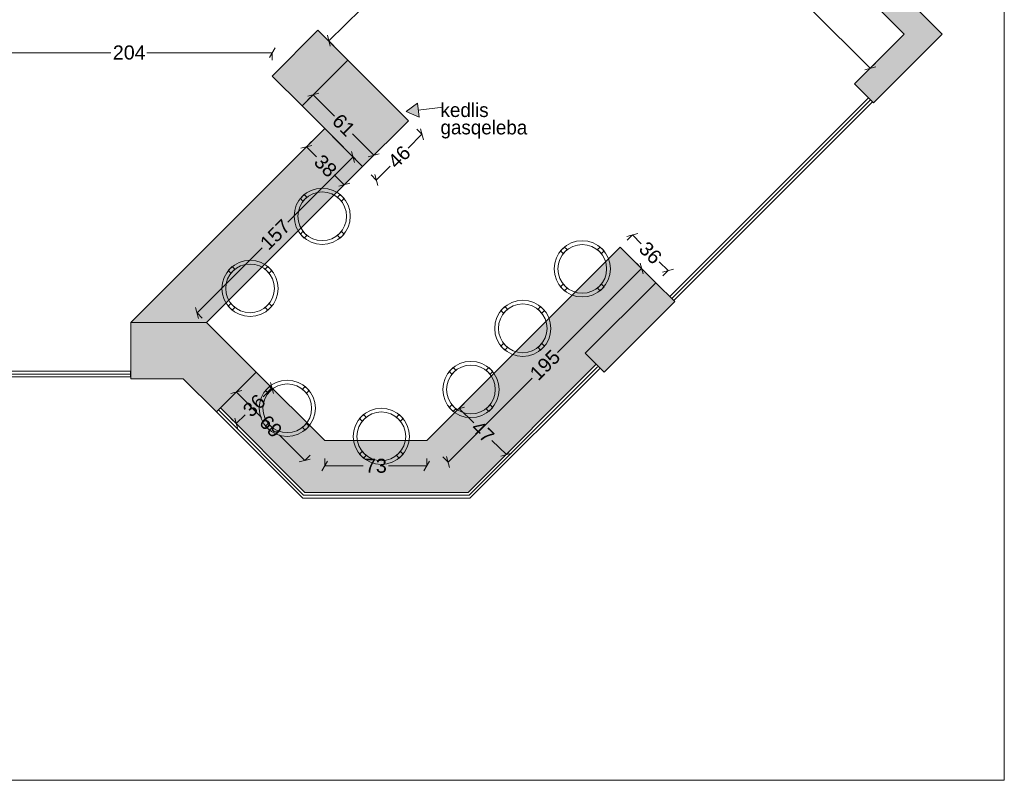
# Model space of a CAD drawing. Header units: millimetres. Extents: x 1053497 to 1070667, y -232078 to -219589.
# Tile 3 of 5: x 1063661 to 1070667, y -232078 to -226667. Entities that reach past the tile are written whole.
import ezdxf

# ---------------------------------------------------------------- set-up
doc = ezdxf.new("R2010")
doc.units = ezdxf.units.MM
doc.header["$MEASUREMENT"] = 0
for name, color, linetype, lineweight in [('Interior - Partition_Pen_No__1', 7, 'Continuous', 0), ('New_Archicad Doors_Pen_No__1', 7, 'Continuous', 0), ('New_Archicad Doors_Pen_No__27', 7, 'Continuous', 0), ('New_Drawing & Figure_Pen_No__1', 7, 'Continuous', 0), ('New_Drawing & Figure_Pen_No__20', 1, 'Continuous', 0), ('New_Drawing & Figure_Pen_No__50', 134, 'Continuous', 0), ('New_Interior - Furniture _Pen_No__1', 7, 'Continuous', 0), ('New_Structural - Bearing_Pen_No__27', 7, 'Continuous', 0), ('New_Structural - Bearing_Pen_No__42', 8, 'Continuous', 0), ('New_ZAROSLI_Pen_No__1', 7, 'Continuous', 0)]:
    doc.layers.add(name, color=color, linetype=linetype, lineweight=lineweight)
for name, color, linetype in [('New_Archicad Doors', 7, 'Continuous'), ('New_Drawing & Figure', 7, 'Continuous'), ('New_Interior - Furniture', 7, 'Continuous'), ('New_Structural - Bearing', 7, 'Continuous'), ('New_ZAROSLI', 7, 'Continuous')]:
    doc.layers.add(name, color=color, linetype=linetype)
doc.layers.add('New_Drawing & Figure_Pen_No__180', color=7, linetype='Continuous', lineweight=0, true_color=0xd6cda7)
doc.styles.add('GENERATED_STYLE_2', font='arial.ttf')
doc.styles.add('GENERATED_STYLE_3', font='txt')
doc.dimstyles.new('GENERATED_STYLE__1', dxfattribs={"dimtxt": 100, "dimasz": 53.2, "dimexe": 0.18, "dimexo": 300, "dimgap": 0, "dimtad": 0, "dimtih": 1, "dimtoh": 1, "dimdec": 0, "dimlfac": 0.1, "dimzin": 0, "dimdsep": 46, "dimtxsty": 'GENERATED_STYLE_2', "dimblk": 'ARROWHEAD_2', "dimblk1": 'ARROWHEAD_2', "dimblk2": 'ARROWHEAD_2', "dimcen": 0.09, "dimclrd": 7, "dimclre": 7, "dimclrt": 7, "dimadec": 0, "dimazin": 0, "dimtfac": 1, "dimtdec": 4, "dimtmove": 0, "dimatfit": 3, "dimfxl": 1, "dimtolj": 1, "dimtzin": 0, "dimarcsym": 0})
doc.dimstyles.new('GENERATED_STYLE__2', dxfattribs={"dimtxt": 100, "dimasz": 53.2, "dimexe": 0.18, "dimexo": 300, "dimgap": 0, "dimtad": 0, "dimdec": 0, "dimlfac": 0.1, "dimzin": 0, "dimdsep": 46, "dimtxsty": 'GENERATED_STYLE_2', "dimblk": 'ARROWHEAD_2', "dimblk1": 'ARROWHEAD_2', "dimblk2": 'ARROWHEAD_2', "dimcen": 0.09, "dimclrd": 7, "dimclre": 7, "dimclrt": 7, "dimadec": 0, "dimazin": 0, "dimtfac": 1, "dimtdec": 4, "dimtmove": 0, "dimatfit": 3, "dimfxl": 1, "dimtolj": 1, "dimtzin": 0, "dimarcsym": 0})

# ---------------------------------------------------------------- blocks, each defined once
blk = doc.blocks.new('Bar Stool 27')
at = {"layer": 'New_Interior - Furniture _Pen_No__1', "color": 7, "linetype": 'Continuous', "lineweight": 0}
for p, q in [((-127.3, 155.6), (-155.6, 127.3)), ((-108.4, 136.7), (-127.3, 155.6)), ((127.3, 155.6), (108.4, 136.7)), ((155.6, 127.3), (127.3, 155.6)), ((-155.6, 127.3), (-136.7, 108.4)), ((-136.7, 108.4), (-108.4, 136.7)), ((108.4, 136.7), (136.7, 108.4)), ((136.7, 108.4), (155.6, 127.3)), ((-136.7, -108.4), (-155.6, -127.3)), ((-155.6, -127.3), (-127.3, -155.6)), ((-108.4, -136.7), (-136.7, -108.4)), ((-127.3, -155.6), (-108.4, -136.7)), ((136.7, -108.4), (108.4, -136.7)), ((108.4, -136.7), (127.3, -155.6)), ((127.3, -155.6), (155.6, -127.3)), ((155.6, -127.3), (136.7, -108.4))]:
    blk.add_line(p, q, dxfattribs=at)
at = {"layer": 'New_Interior - Furniture _Pen_No__1', "color": 7, "linetype": 'Continuous', "lineweight": 0, "flags": 128}
blk.add_lwpolyline([(200, 0, 1), (-200, 0, 1)], format="xyb", close=True, dxfattribs=at)
at = {"layer": 'New_Interior - Furniture _Pen_No__1', "color": 7, "linetype": 'Continuous', "lineweight": 0}
blk.add_circle((0, 0), 173.3, dxfattribs=at)
blk = doc.blocks.new('Door 27_8')
at = {"layer": 'New_Archicad Doors_Pen_No__1', "color": 7, "linetype": 'Continuous', "lineweight": 0}
for p, q in [((340, 0), (340, 680)), ((-340, 0), (-380, 0)), ((-380, 0), (-380, -115)), ((-340, -115), (-340, 0)), ((380, 0), (340, 0)), ((340, 0), (340, -115)), ((380, -115), (380, 0)), ((-380, -115), (-340, -115)), ((340, -115), (380, -115))]:
    blk.add_line(p, q, dxfattribs=at)
blk.add_arc((340, 0), 680, 90, 180, dxfattribs=at)
at = {"layer": 'New_Archicad Doors_Pen_No__27', "color": 7, "linetype": 'Continuous', "lineweight": 0}
for p, q in [((-380, 0), (-417, 0)), ((-380, 0), (-417, 0)), ((-380, 0), (-380, -115)), ((-380, 0), (-380, -115)), ((380, 0), (380, -115)), ((380, 0), (380, -115)), ((380, 0), (417, 0)), ((380, 0), (417, 0)), ((-380, -115), (-380, -190)), ((-380, -115), (-380, -190)), ((380, -115), (380, -190)), ((380, -115), (380, -190)), ((-380, -190), (-417, -190)), ((-380, -190), (-417, -190)), ((380, -190), (417, -190)), ((380, -190), (417, -190))]:
    blk.add_line(p, q, dxfattribs=at)
blk = doc.blocks.new('Door 27_7')
at = {"layer": 'New_Archicad Doors_Pen_No__1', "color": 7, "linetype": 'Continuous', "lineweight": 0}
for p, q in [((410, 0), (410, 820)), ((-410, 0), (-450, 0)), ((-450, 0), (-450, -115)), ((-410, -115), (-410, 0)), ((450, 0), (410, 0)), ((410, 0), (410, -115)), ((450, -115), (450, 0)), ((-450, -115), (-410, -115)), ((410, -115), (450, -115))]:
    blk.add_line(p, q, dxfattribs=at)
blk.add_arc((410, 0), 820, 90, 180, dxfattribs=at)
at = {"layer": 'New_Archicad Doors_Pen_No__27', "color": 7, "linetype": 'Continuous', "lineweight": 0}
for p, q in [((-450, 0), (-487, 0)), ((-450, 0), (-487, 0)), ((-450, 0), (-450, -115)), ((-450, 0), (-450, -115)), ((450, 0), (450, -115)), ((450, 0), (450, -115)), ((450, 0), (487, 0)), ((450, 0), (487, 0)), ((-450, -115), (-450, -190)), ((-450, -115), (-450, -190)), ((450, -115), (450, -190)), ((450, -115), (450, -190)), ((-450, -190), (-487, -190)), ((-450, -190), (-487, -190)), ((450, -190), (487, -190)), ((450, -190), (487, -190))]:
    blk.add_line(p, q, dxfattribs=at)
blk = doc.blocks.new('Wall_29', base_point=(1064150.4, -220696.6))
at = {"layer": 'New_Structural - Bearing_Pen_No__42', "linetype": 'Continuous', "lineweight": 0, "true_color": 0x7f7f7f}
for points in [[(1064150.4, -220965.3), (1064272.7, -221087.7), (1064407.1, -220953.3), (1064284.7, -220831)], [(1064909.1, -221724.1), (1068393, -225208), (1068527.3, -225073.6), (1065043.5, -221589.7)], [(1069064.7, -225611), (1068930.4, -225745.4), (1069955.7, -226770.7), (1070090.1, -226636.3)], [(1070090.1, -226636.3), (1069955.7, -226770.7), (1070224.4, -226770.7)], [(1069955.7, -226770.7), (1070090.1, -226905), (1070224.4, -226770.7)]]:
    blk.add_hatch(color=8, dxfattribs=at).paths.add_polyline_path(points)
at = {"layer": 'New_Structural - Bearing_Pen_No__27', "color": 7, "linetype": 'Continuous', "lineweight": 0}
for p, q in [((1064407.1, -220953.3), (1064325.8, -221034.7)), ((1064407.1, -220953.3), (1064380.9, -220927.2)), ((1064325.8, -221034.7), (1064272.7, -221087.7)), ((1064272.7, -221087.7), (1064246.6, -221061.5)), ((1065043.5, -221589.7), (1064962.2, -221671.1)), ((1065043.5, -221589.7), (1065069.6, -221615.9)), ((1064962.2, -221671.1), (1064909.1, -221724.1)), ((1064909.1, -221724.1), (1064935.3, -221750.3)), ((1068527.3, -225073.6), (1068446, -225154.9)), ((1068527.3, -225073.6), (1068501.2, -225047.4)), ((1068446, -225154.9), (1068393, -225208)), ((1068393, -225208), (1068366.8, -225181.8)), ((1069064.7, -225611), (1068983.4, -225692.3)), ((1069064.7, -225611), (1069090.9, -225637.2)), ((1068983.4, -225692.3), (1068930.4, -225745.4)), ((1068930.4, -225745.4), (1068956.6, -225771.5))]:
    blk.add_line(p, q, dxfattribs=at)
at = {"layer": 'New_Structural - Bearing_Pen_No__27', "color": 7, "linetype": 'Continuous', "lineweight": 0, "flags": 128}
for points in [[(1064407.1, -220953.3), (1064284.7, -220831)], [(1064150.4, -220965.3), (1064272.7, -221087.7)], [(1068527.3, -225073.6), (1065043.5, -221589.7)], [(1064909.1, -221724.1), (1068393, -225208)], [(1070224.4, -226770.7), (1069064.7, -225611)], [(1068930.4, -225745.4), (1069955.7, -226770.7)], [(1070224.4, -226770.7), (1070090.1, -226905)]]:
    blk.add_lwpolyline(points, dxfattribs=at)
at = {"layer": 'New_Archicad Doors', "color": 21, "linetype": 'Continuous', "lineweight": 0, "true_color": 0xff9955, "zscale": 1000, "rotation": 315.0000000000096}
blk.add_blockref('Door 27_7', (1064725.3, -221271.5), dxfattribs=at)
at = {"layer": 'New_Archicad Doors', "color": 21, "linetype": 'Continuous', "lineweight": 0, "true_color": 0xff9955, "xscale": -0.9999999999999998, "zscale": 1000, "rotation": 315.0000000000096}
blk.add_blockref('Door 27_8', (1068796, -225342.3), dxfattribs=at)
blk = doc.blocks.new('Wall_30', base_point=(1070224.4, -226770.7))
at = {"layer": 'New_Structural - Bearing_Pen_No__42', "linetype": 'Continuous', "lineweight": 0, "true_color": 0x7f7f7f}
blk.add_hatch(color=8, dxfattribs=at).paths.add_polyline_path([(1069955.7, -226770.7), (1069602.1, -227124.2), (1069736.5, -227258.6), (1070090.1, -226905)])
at = {"layer": 'New_Structural - Bearing_Pen_No__27', "color": 7, "linetype": 'Continuous', "lineweight": 0, "flags": 128}
for points in [[(1069955.7, -226770.7), (1069602.1, -227124.2)], [(1069736.5, -227258.6), (1070090.1, -226905)], [(1069602.1, -227124.2), (1069736.5, -227258.6)]]:
    blk.add_lwpolyline(points, dxfattribs=at)
blk = doc.blocks.new('Wall_31', base_point=(1068322.3, -228672.8))
at = {"layer": 'New_Structural - Bearing_Pen_No__42', "linetype": 'Continuous', "lineweight": 0, "true_color": 0x7f7f7f}
blk.add_hatch(color=8, dxfattribs=at).paths.add_polyline_path([(1068187.9, -228538.4), (1067685.9, -229040.5), (1067820.2, -229174.8), (1068322.3, -228672.8)])
at = {"layer": 'New_Structural - Bearing_Pen_No__27', "color": 7, "linetype": 'Continuous', "lineweight": 0, "flags": 128}
for points in [[(1068187.9, -228538.4), (1067685.9, -229040.5)], [(1068322.3, -228672.8), (1068187.9, -228538.4)], [(1067820.2, -229174.8), (1068322.3, -228672.8)], [(1067685.9, -229040.5), (1067820.2, -229174.8)]]:
    blk.add_lwpolyline(points, dxfattribs=at)
blk = doc.blocks.new('Wall_32', base_point=(1064991.5, -228821.3))
at = {"layer": 'New_Structural - Bearing_Pen_No__42', "linetype": 'Continuous', "lineweight": 0, "true_color": 0x7f7f7f}
blk.add_hatch(color=8, dxfattribs=at).paths.add_polyline_path([(1064825.8, -229221.3), (1065062.2, -229457.7), (1065345, -229174.8), (1064991.5, -228821.3)])
at = {"layer": 'New_Structural - Bearing_Pen_No__27', "color": 7, "linetype": 'Continuous', "lineweight": 0, "flags": 128}
for points in [[(1065345, -229174.8), (1064991.5, -228821.3)], [(1064825.8, -229221.3), (1065062.2, -229457.7)], [(1065062.2, -229457.7), (1065345, -229174.8)]]:
    blk.add_lwpolyline(points, dxfattribs=at)
blk = doc.blocks.new('Wall_33', base_point=(1064451.5, -228821.3))
at = {"layer": 'New_Structural - Bearing_Pen_No__42', "linetype": 'Continuous', "lineweight": 0, "true_color": 0x7f7f7f}
blk.add_hatch(color=8, dxfattribs=at).paths.add_polyline_path([(1064451.5, -229221.3), (1064825.8, -229221.3), (1064991.5, -228821.3), (1064451.5, -228821.3)])
at = {"layer": 'New_Structural - Bearing_Pen_No__27', "color": 7, "linetype": 'Continuous', "lineweight": 0, "flags": 128}
for points in [[(1064991.5, -228821.3), (1064451.5, -228821.3)], [(1064451.5, -228821.3), (1064451.5, -229221.3)], [(1064451.5, -229221.3), (1064825.8, -229221.3)]]:
    blk.add_lwpolyline(points, dxfattribs=at)
blk = doc.blocks.new('Wall_36', base_point=(1065458.5, -227067.6))
at = {"layer": 'New_Structural - Bearing_Pen_No__42', "linetype": 'Continuous', "lineweight": 0, "true_color": 0x7f7f7f}
blk.add_hatch(color=8, dxfattribs=at).paths.add_polyline_path([(1065670.6, -227279.8), (1065995.9, -226954.5), (1065783.8, -226742.4), (1065458.5, -227067.6)])
at = {"layer": 'New_Structural - Bearing_Pen_No__27', "color": 7, "linetype": 'Continuous', "lineweight": 0, "flags": 128}
for points in [[(1065783.8, -226742.4), (1065458.5, -227067.6)], [(1065995.9, -226954.5), (1065783.8, -226742.4)], [(1065670.6, -227279.8), (1065995.9, -226954.5)], [(1065458.5, -227067.6), (1065670.6, -227279.8)]]:
    blk.add_lwpolyline(points, dxfattribs=at)
blk = doc.blocks.new('Line_10', base_point=(1066674.8, -227288.9))
at = {"layer": 'New_Drawing & Figure_Pen_No__20', "linetype": 'Continuous', "lineweight": 0}
blk.add_hatch(color=1, dxfattribs=at).paths.add_polyline_path([(1066411.4, -227320.7), (1066503.3, -227359.9), (1066491.4, -227260.7)])
at = {"layer": 'New_Drawing & Figure_Pen_No__1', "color": 7, "linetype": 'Continuous', "lineweight": 0}
blk.add_line((1066674.8, -227288.9), (1066497.3, -227310.3), dxfattribs=at)
at = {"layer": 'New_Drawing & Figure_Pen_No__20', "color": 1, "linetype": 'Continuous', "lineweight": 0}
for p, q in [((1066411.4, -227320.7), (1066491.4, -227260.7)), ((1066491.4, -227260.7), (1066503.3, -227359.9)), ((1066411.4, -227320.7), (1066503.3, -227359.9))]:
    blk.add_line(p, q, dxfattribs=at)
blk = doc.blocks.new('*D219')
at = {"layer": 'New_ZAROSLI_Pen_No__1', "color": 7, "linetype": 'Continuous', "lineweight": 0, "transparency": 16777216}
for p, q in [((1063439.1, -226866.6), (1063398.7, -226936.6)), ((1063418.9, -226901.6), (1064310.4, -226901.6)), ((1063418.9, -226954.1), (1063418.9, -226901.6)), ((1064567, -226901.6), (1065458.5, -226901.6)), ((1065438.3, -226936.6), (1065478.7, -226866.6)), ((1065458.5, -226954.1), (1065458.5, -226901.6))]:
    blk.add_line(p, q, dxfattribs=at)
at = {"layer": 'New_ZAROSLI_Pen_No__1', "color": 7, "lineweight": 0, "transparency": 16777216, "insert": (1064324.3, -226951.6), "char_height": 100, "attachment_point": 7, "style": 'GENERATED_STYLE_2'}
blk.add_mtext('\\A1;{\\pql;\\fArial|b0|i0|c204|p0;\\W1.000000;204}', dxfattribs=at)
blk = doc.blocks.new('ARROWHEAD_2')
at = {"color": 0, "linetype": 'Continuous', "lineweight": 0}
for p, q in [((0, 0), (-1, 0)), ((-0.38, -0.66), (0.38, 0.66))]:
    blk.add_line(p, q, dxfattribs=at)
blk = doc.blocks.new('*D226')
at = {"layer": 'New_ZAROSLI_Pen_No__1', "color": 7, "linetype": 'Continuous', "lineweight": 0, "transparency": 16777216}
for p, q in [((1066465.9, -226274.7), (1066446, -226196.4)), ((1066223, -226462.9), (1066455.9, -226235.6)), ((1066492.6, -226273.1), (1066455.9, -226235.6)), ((1065861, -226816.3), (1066093.9, -226589)), ((1065851, -226777.2), (1065871, -226855.5)), ((1065897.7, -226853.9), (1065861, -226816.3))]:
    blk.add_line(p, q, dxfattribs=at)
at = {"layer": 'New_ZAROSLI_Pen_No__1', "color": 7, "lineweight": 0, "transparency": 16777216, "insert": (1066138.8, -226615), "char_height": 100, "attachment_point": 7, "rotation": 44.31085, "style": 'GENERATED_STYLE_2'}
blk.add_mtext('\\A1;{\\pql;\\fArial|b0|i0|c204|p0;\\W1.000000;83}', dxfattribs=at)
blk = doc.blocks.new('*D227')
at = {"layer": 'New_ZAROSLI_Pen_No__1', "color": 7, "linetype": 'Continuous', "lineweight": 0, "transparency": 16777216}
for p, q in [((1066523.8, -227482.4), (1066486.7, -227445.3)), ((1066534.2, -227521.4), (1066513.3, -227443.4)), ((1066424.9, -227581.2), (1066523.8, -227482.4)), ((1066198.5, -227807.7), (1066297.4, -227708.8)), ((1066198.5, -227807.7), (1066161.4, -227770.5)), ((1066188.1, -227768.6), (1066209, -227846.7))]:
    blk.add_line(p, q, dxfattribs=at)
at = {"layer": 'New_ZAROSLI_Pen_No__1', "color": 7, "lineweight": 0, "transparency": 16777216, "insert": (1066342.6, -227734.3), "char_height": 100, "attachment_point": 7, "rotation": 45, "style": 'GENERATED_STYLE_2'}
blk.add_mtext('\\A1;{\\pql;\\fArial|b0|i0|c204|p0;\\W1.000000;46}', dxfattribs=at)
blk = doc.blocks.new('*D228')
at = {"layer": 'New_ZAROSLI_Pen_No__1', "color": 7, "linetype": 'Continuous', "lineweight": 0, "transparency": 16777216}
for p, q in [((1065788.9, -227190.1), (1065710.8, -227211)), ((1065712.7, -227237.7), (1065749.9, -227200.6)), ((1065749.9, -227200.6), (1065901.7, -227352.4)), ((1066029.2, -227479.9), (1066181, -227631.7)), ((1066142, -227642.2), (1066220.1, -227621.3)), ((1066143.9, -227668.8), (1066181, -227631.7))]:
    blk.add_line(p, q, dxfattribs=at)
at = {"layer": 'New_ZAROSLI_Pen_No__1', "color": 7, "lineweight": 0, "transparency": 16777216, "insert": (1065876.2, -227397.6), "char_height": 100, "attachment_point": 7, "rotation": 315, "style": 'GENERATED_STYLE_2'}
blk.add_mtext('\\A1;{\\pql;\\fArial|b0|i0|c204|p0;\\W1.000000;61}', dxfattribs=at)
blk = doc.blocks.new('*D229')
at = {"layer": 'New_ZAROSLI_Pen_No__1', "color": 7, "linetype": 'Continuous', "lineweight": 0, "transparency": 16777216}
for p, q in [((1067489, -229034.7), (1068086.6, -228437.1)), ((1068086.6, -228437.1), (1068049.5, -228400)), ((1068097.1, -228476.1), (1068076.1, -228398.1)), ((1066709.9, -229813.8), (1067307.5, -229216.2)), ((1066709.9, -229813.8), (1066672.8, -229776.7)), ((1066699.4, -229774.8), (1066720.3, -229852.9))]:
    blk.add_line(p, q, dxfattribs=at)
at = {"layer": 'New_ZAROSLI_Pen_No__1', "color": 7, "lineweight": 0, "transparency": 16777216, "insert": (1067352.7, -229241.7), "char_height": 100, "attachment_point": 7, "rotation": 45, "style": 'GENERATED_STYLE_2'}
blk.add_mtext('\\A1;{\\pql;\\fArial|b0|i0|c204|p0;\\W1.000000;195}', dxfattribs=at)
blk = doc.blocks.new('*D230')
at = {"layer": 'New_ZAROSLI_Pen_No__1', "color": 7, "linetype": 'Continuous', "lineweight": 0, "transparency": 16777216}
for p, q in [((1065831.8, -229841.8), (1065831.8, -229789.3)), ((1066557.7, -229841.8), (1066557.7, -229789.3)), ((1065852, -229806.8), (1065811.6, -229876.8)), ((1065831.8, -229841.8), (1066104.6, -229841.8)), ((1066285, -229841.8), (1066557.7, -229841.8)), ((1066537.5, -229876.8), (1066577.9, -229806.8))]:
    blk.add_line(p, q, dxfattribs=at)
at = {"layer": 'New_ZAROSLI_Pen_No__1', "color": 7, "lineweight": 0, "transparency": 16777216, "insert": (1066118.5, -229891.8), "char_height": 100, "attachment_point": 7, "style": 'GENERATED_STYLE_2'}
blk.add_mtext('\\A1;{\\pql;\\fArial|b0|i0|c204|p0;\\W1.000000;73}', dxfattribs=at)
blk = doc.blocks.new('*D231')
at = {"layer": 'New_ZAROSLI_Pen_No__1', "color": 7, "linetype": 'Continuous', "lineweight": 0, "transparency": 16777216}
for p, q in [((1065240.6, -229279.3), (1065203.5, -229316.4)), ((1065242.5, -229305.9), (1065164.4, -229326.8)), ((1065383.1, -229496), (1065203.5, -229316.4)), ((1065690.3, -229803.2), (1065510.7, -229623.6)), ((1065651.2, -229813.7), (1065729.3, -229792.7)), ((1065727.4, -229766.1), (1065690.3, -229803.2))]:
    blk.add_line(p, q, dxfattribs=at)
at = {"layer": 'New_ZAROSLI_Pen_No__1', "color": 7, "lineweight": 0, "transparency": 16777216, "insert": (1065357.6, -229541.2), "char_height": 100, "attachment_point": 7, "rotation": 315, "style": 'GENERATED_STYLE_2'}
blk.add_mtext('\\A1;{\\pql;\\fArial|b0|i0|c204|p0;\\W1.000000;69}', dxfattribs=at)
blk = doc.blocks.new('*D232')
at = {"layer": 'New_ZAROSLI_Pen_No__1', "color": 7, "linetype": 'Continuous', "lineweight": 0, "transparency": 16777216}
for p, q in [((1068060.3, -228187.6), (1067982.2, -228208.6)), ((1067984.1, -228235.2), (1068021.2, -228198.1)), ((1068021.2, -228198.1), (1068084.2, -228261.1)), ((1068211.8, -228388.6), (1068274.8, -228451.6)), ((1068235.7, -228462.1), (1068313.8, -228441.1)), ((1068237.6, -228488.7), (1068274.8, -228451.6))]:
    blk.add_line(p, q, dxfattribs=at)
at = {"layer": 'New_ZAROSLI_Pen_No__1', "color": 7, "lineweight": 0, "transparency": 16777216, "insert": (1068058.7, -228306.3), "char_height": 100, "attachment_point": 7, "rotation": 315, "style": 'GENERATED_STYLE_2'}
blk.add_mtext('\\A1;{\\pql;\\fArial|b0|i0|c204|p0;\\W1.000000;36}', dxfattribs=at)
blk = doc.blocks.new('*D233')
at = {"layer": 'New_ZAROSLI_Pen_No__1', "color": 7, "linetype": 'Continuous', "lineweight": 0, "transparency": 16777216}
for p, q in [((1066044.3, -227682), (1066023.4, -227603.9)), ((1066033.8, -227643), (1065569.4, -228107.4)), ((1066033.8, -227643), (1066071, -227680.1)), ((1065387.9, -228288.9), (1064923.5, -228753.3)), ((1064913, -228714.3), (1064934, -228792.3)), ((1064923.5, -228753.3), (1064960.6, -228790.4))]:
    blk.add_line(p, q, dxfattribs=at)
at = {"layer": 'New_ZAROSLI_Pen_No__1', "color": 7, "lineweight": 0, "transparency": 16777216, "insert": (1065433.1, -228314.4), "char_height": 100, "attachment_point": 7, "rotation": 45, "style": 'GENERATED_STYLE_2'}
blk.add_mtext('\\A1;{\\pql;\\fArial|b0|i0|c204|p0;\\W1.000000;157}', dxfattribs=at)
blk = doc.blocks.new('*D234')
at = {"layer": 'New_ZAROSLI_Pen_No__1', "color": 7, "linetype": 'Continuous', "lineweight": 0, "transparency": 16777216}
for p, q in [((1065701.2, -227571.5), (1065738.3, -227534.4)), ((1065740.2, -227561.1), (1065662.2, -227582)), ((1065701.2, -227571.5), (1065772.4, -227642.7)), ((1065900, -227770.3), (1065971.2, -227841.5)), ((1065932.2, -227852), (1066010.2, -227831.1)), ((1065971.2, -227841.5), (1066008.3, -227804.4))]:
    blk.add_line(p, q, dxfattribs=at)
at = {"layer": 'New_ZAROSLI_Pen_No__1', "color": 7, "lineweight": 0, "transparency": 16777216, "insert": (1065746.9, -227688), "char_height": 100, "attachment_point": 7, "rotation": 315, "style": 'GENERATED_STYLE_2'}
blk.add_mtext('\\A1;{\\pql;\\fArial|b0|i0|c204|p0;\\W1.000000;38}', dxfattribs=at)
blk = doc.blocks.new('*D251')
at = {"layer": 'New_ZAROSLI_Pen_No__1', "color": 7, "linetype": 'Continuous', "lineweight": 0, "transparency": 16777216}
for p, q in [((1068727.2, -225977.2), (1068649.1, -225998.1)), ((1068688.1, -225987.6), (1068725.3, -225950.5)), ((1068688.1, -225987.6), (1069110, -226409.5)), ((1069291.5, -226591), (1069713.4, -227012.9)), ((1069713.4, -227012.9), (1069750.6, -226975.8)), ((1069674.4, -227023.4), (1069752.5, -227002.5))]:
    blk.add_line(p, q, dxfattribs=at)
at = {"layer": 'New_ZAROSLI_Pen_No__1', "color": 7, "lineweight": 0, "transparency": 16777216, "insert": (1069084.5, -226454.7), "char_height": 100, "attachment_point": 7, "rotation": 315, "style": 'GENERATED_STYLE_2'}
blk.add_mtext('\\A1;{\\pql;\\fArial|b0|i0|c204|p0;\\W1.000000;145}', dxfattribs=at)
blk = doc.blocks.new('*D255')
at = {"layer": 'New_ZAROSLI_Pen_No__1', "color": 7, "linetype": 'Continuous', "lineweight": 0, "transparency": 16777216}
for p, q in [((1065456.7, -229286.5), (1065393.2, -229350)), ((1065419.5, -229249.4), (1065456.7, -229286.5)), ((1065467.1, -229325.5), (1065446.2, -229247.4)), ((1065165, -229503.9), (1065202.1, -229541)), ((1065191.7, -229502), (1065212.6, -229580.1)), ((1065265.6, -229477.5), (1065202.1, -229541))]:
    blk.add_line(p, q, dxfattribs=at)
at = {"layer": 'New_ZAROSLI_Pen_No__1', "color": 7, "lineweight": 0, "transparency": 16777216, "insert": (1065310.8, -229503), "char_height": 100, "attachment_point": 7, "rotation": 45, "style": 'GENERATED_STYLE_2'}
blk.add_mtext('\\A1;{\\pql;\\fArial|b0|i0|c204|p0;\\W1.000000;36}', dxfattribs=at)
blk = doc.blocks.new('*D256')
at = {"layer": 'New_ZAROSLI_Pen_No__1', "color": 7, "linetype": 'Continuous', "lineweight": 0, "transparency": 16777216}
for p, q in [((1066827.3, -229423.1), (1066749.5, -229445.1)), ((1066788.4, -229434.1), (1066825, -229396.4)), ((1066788.4, -229434.1), (1066891.7, -229534.5)), ((1067021, -229660.3), (1067124.3, -229760.8)), ((1067085.4, -229771.8), (1067163.2, -229749.8)), ((1067124.3, -229760.8), (1067160.9, -229723.1))]:
    blk.add_line(p, q, dxfattribs=at)
at = {"layer": 'New_ZAROSLI_Pen_No__1', "color": 7, "lineweight": 0, "transparency": 16777216, "insert": (1066866.8, -229580.1), "char_height": 100, "attachment_point": 7, "rotation": 315.79485, "style": 'GENERATED_STYLE_2'}
blk.add_mtext('\\A1;{\\pql;\\fArial|b0|i0|c204|p0;\\W1.000000;47}', dxfattribs=at)

msp = doc.modelspace()

# ---------------------------------------------------------------- hatches: boundary and pattern name
at = {"layer": 'New_Drawing & Figure_Pen_No__180', "linetype": 'Continuous', "lineweight": 0, "true_color": 0xd6cda7}
for points in [[(1064451.5, -228821.3), (1065831.8, -227440.9), (1066101.8, -227710.9), (1064991.5, -228821.3)], [(1065345, -229174.8), (1065090.5, -229429.4), (1065691.5, -230030.4), (1066851.5, -230030.4), (1067763.7, -229118.3), (1067685.9, -229040.5), (1068187.9, -228538.4), (1067934.4, -228284.9), (1066557.7, -229661.6), (1065831.8, -229661.6)]]:
    msp.add_hatch(color=9, dxfattribs=at).paths.add_polyline_path(points)
at = {"layer": 'New_Drawing & Figure_Pen_No__50', "linetype": 'Continuous', "lineweight": 0}
msp.add_hatch(color=134, dxfattribs=at).paths.add_polyline_path([(1065670.6, -227279.8), (1065995.9, -226954.5), (1066426.7, -227385.4), (1066101.5, -227710.6)])

# ---------------------------------------------------------------- linework, layer by layer
at = {"layer": 'New_Drawing & Figure_Pen_No__1', "color": 7, "linetype": 'Continuous', "lineweight": 0}
for p, q in [((1070667.4, -219589.1), (1070667.4, -232078.4)), ((1066427.1, -227385.7), (1065995.9, -226954.5)), ((1068286.9, -228637.4), (1069701.1, -227223.2)), ((1068301.1, -228651.6), (1069715.3, -227237.4)), ((1068315.2, -228665.7), (1069729.4, -227251.5)), ((1065670.6, -227279.8), (1066101.8, -227710.9)), ((1066101.8, -227710.9), (1066427.1, -227385.7)), ((1064451.5, -228821.3), (1065831.8, -227440.9)), ((1065831.8, -227440.9), (1066101.8, -227710.9)), ((1064991.5, -228821.3), (1066101.8, -227710.9)), ((1066557.7, -229661.6), (1067934.4, -228284.9)), ((1067934.4, -228284.9), (1068187.9, -228538.4)), ((1067763.7, -229118.3), (1066851.5, -230030.4)), ((1067772.6, -229136.5), (1066860.4, -230048.7)), ((1067792, -229146.5), (1066863.5, -230070.4)), ((1063111, -229168.1), (1064451, -229168.1)), ((1063111, -229188.1), (1064451, -229188.1)), ((1063111, -229208.1), (1064451, -229208.1)), ((1064451, -229168.1), (1064451, -229208.1)), ((1065345, -229174.8), (1065831.8, -229661.6)), ((1065691.5, -230030.4), (1065090.5, -229429.4)), ((1065675.2, -230070.4), (1065062.2, -229457.7)), ((1065680.9, -230048.7), (1065076.3, -229443.5)), ((1065831.8, -229661.6), (1066557.7, -229661.6)), ((1066863.5, -230070.4), (1065675.2, -230070.4)), ((1066860.4, -230048.7), (1065680.9, -230048.7)), ((1066851.5, -230030.4), (1065691.5, -230030.4)), ((1070667.4, -232078.4), (1053496.7, -232078.4))]:
    msp.add_line(p, q, dxfattribs=at)

# ---------------------------------------------------------------- block references
at = {"layer": 'New_Drawing & Figure', "color": 7, "linetype": 'Continuous', "lineweight": 0}
msp.add_blockref('Line_10', (1066674.8, -227288.9), dxfattribs=at)
at = {"layer": 'New_Interior - Furniture', "color": 104, "linetype": 'Continuous', "lineweight": 0, "true_color": 0x029e21, "zscale": 1000, "rotation": 180}
for p in [(1065814, -228065.4), (1067664.3, -228439.7), (1065300.8, -228578.6), (1067241.1, -228862.9), (1066872.1, -229298), (1065565.3, -229431.3), (1066234.6, -229631.3)]:
    msp.add_blockref('Bar Stool 27', p, dxfattribs=at)
at = {"layer": 'New_Structural - Bearing', "color": 7, "lineweight": 0}
for name, p in [('Wall_29', (1064150.4, -220696.6)), ('Wall_36', (1065458.5, -227067.6)), ('Wall_30', (1070224.4, -226770.7)), ('Wall_31', (1068322.3, -228672.8)), ('Wall_33', (1064451.5, -228821.3)), ('Wall_32', (1064991.5, -228821.3))]:
    msp.add_blockref(name, p, dxfattribs=at)

# ---------------------------------------------------------------- texts
at = {"layer": 'Interior - Partition_Pen_No__1', "color": 7, "linetype": 'Continuous', "lineweight": 0, "insert": (1066655.9, -227385.8), "char_height": 100, "attachment_point": 4, "rotation": 359.91482, "line_spacing_factor": 0.740595, "style": 'GENERATED_STYLE_3'}
msp.add_mtext('\\A1;{\\pql;\\fSanet|b0|i0|c0|p0;\\W1.000000;kedlis\\P\\pql;\\fSanet|b0|i0|c0|p0;\\W1.000000;gasqeleb\\fSanet|b0|i0|c0|p0;\\W1.000000;a}', dxfattribs=at)

# ---------------------------------------------------------------- dimensions: what is measured, and where the dimension line sits
at = {"layer": 'New_ZAROSLI', "color": 7, "linetype": 'Continuous', "lineweight": 0}
for base, p1, p2, angle, picture, middle, turn in [((1069713.4, -227012.9), (1068930.4, -225745.4), (1069955.7, -226770.7), 315, '*D251', (1069200.6, -226500.1), 315), ((1066455.9, -226235.6), (1065995.9, -226954.5), (1066590.8, -226373.7), 44.31085, '*D226', (1066158.4, -226526.1), 44.31085), ((1066181, -227631.7), (1065670.6, -227279.8), (1066101.8, -227710.9), 315, '*D228', (1065965.3, -227416), 315), ((1066523.8, -227482.4), (1066101.8, -227710.9), (1066427.1, -227385.7), 45, '*D227', (1066361, -227645.1), 45), ((1065971.2, -227841.5), (1065831.8, -227440.9), (1066101.8, -227710.9), 315, '*D234', (1065836.1, -227706.4), 315), ((1064923.5, -228753.3), (1066101.8, -227710.9), (1064991.5, -228821.3), 225, '*D233', (1065478.5, -228198.3), 45), ((1068274.8, -228451.6), (1067934.4, -228284.9), (1068187.9, -228538.4), 315, '*D232', (1068147.9, -228324.7), 315), ((1068086.6, -228437.1), (1066557.7, -229661.6), (1067934.4, -228284.9), 45, '*D229', (1067398.1, -229125.6), 45), ((1065202.1, -229541), (1065345, -229174.8), (1065090.5, -229429.4), 225, '*D255', (1065329.3, -229413.9), 45), ((1065203.5, -229316.4), (1065831.8, -229661.6), (1065345, -229174.8), 135, '*D231', (1065446.8, -229559.7), 315), ((1067124.3, -229760.8), (1066898.9, -229320.5), (1067234.8, -229647.2), 315.79485, '*D256', (1066956.2, -229597.3), 315.79485)]:
    dim = msp.add_linear_dim(base=base, p1=p1, p2=p2, angle=angle, dimstyle='GENERATED_STYLE__2', dxfattribs=at)
    dim.commit()
    dim.dimension.update_dxf_attribs({"geometry": picture, "text_midpoint": middle, "dimtype": 160, "text_rotation": turn})
for base, p1, p2, picture, middle in [((1065458.5, -226901.6), (1063418.9, -227128.1), (1065458.5, -227067.6), '*D219', (1064438.5, -226901.6)), ((1066557.7, -229841.8), (1065831.8, -229661.6), (1066557.7, -229661.6), '*D230', (1066194.6, -229841.8))]:
    dim = msp.add_linear_dim(base=base, p1=p1, p2=p2, dimstyle='GENERATED_STYLE__1', dxfattribs=at)
    dim.commit()
    dim.dimension.update_dxf_attribs({"geometry": picture, "text_midpoint": middle, "dimtype": 160})

doc.saveas('drawing.dxf')
